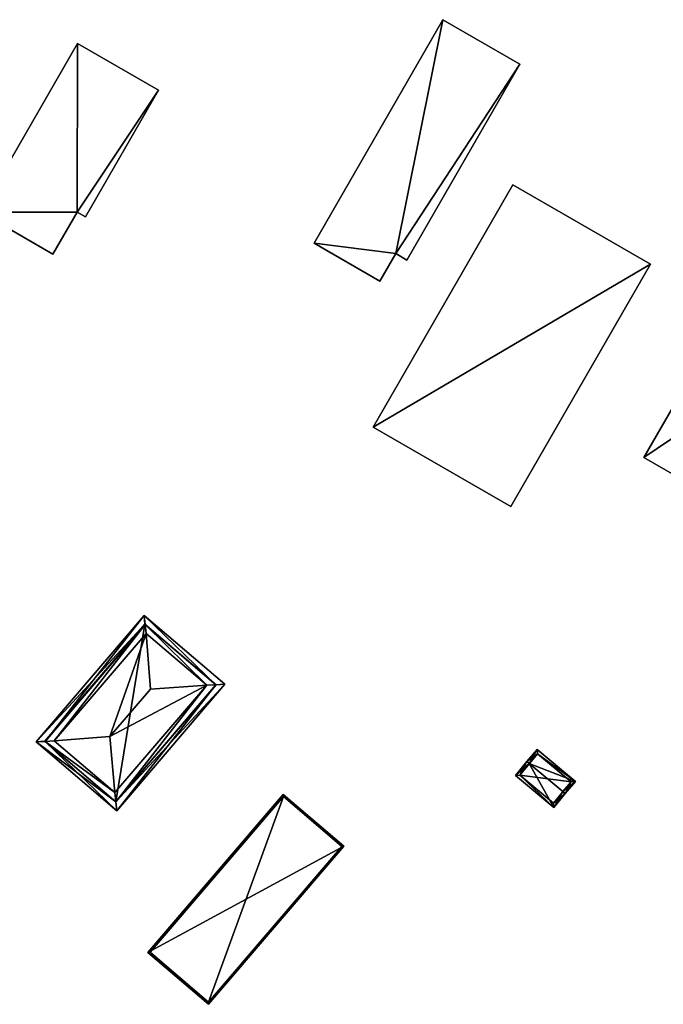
# Model space of a CAD drawing. Header units: inches. Extents: x 2523744 to 2528136, y 1148995 to 1152010.
# Tile 213 of 256: x 2527166 to 2527269, y 1151529 to 1151688. Entities that reach past the tile are written whole.
import ezdxf

# ---------------------------------------------------------------- set-up
doc = ezdxf.new("R2010")
doc.units = ezdxf.units.IN
doc.header["$MEASUREMENT"] = 0
doc.layers.add('Gebaeude Einzelhaus', color=10, linetype='Continuous')
doc.layers.add('Hochhaus', color=10, linetype='Continuous')

msp = doc.modelspace()

# ---------------------------------------------------------------- meshes
at = {"layer": 'Gebaeude Einzelhaus'}
mesh = msp.add_polyface(dxfattribs=at)
corners = [(2527212.949, 1151651.833, 406.406), (2527223.578, 1151645.703, 406.406), (2527226.128, 1151650.125, 406.406), (2527246.153, 1151680.713, 406.406), (2527227.915, 1151649.094, 406.406), (2527233.738, 1151687.874, 406.406), (2527212.949, 1151651.833, 381.302), (2527233.738, 1151687.874, 381.302), (2527223.578, 1151645.703, 381.302), (2527226.128, 1151650.125, 381.302), (2527227.915, 1151649.094, 381.302), (2527246.153, 1151680.713, 381.302)]
mesh.append_faces([[corners[k] for k in face] for face in [(0, 2, 5), (5, 2, 3), (3, 2, 4), (0, 1, 2)]], dxfattribs={"color": 13})
mesh.append_faces([[corners[k] for k in face] for face in [(9, 11, 10), (9, 7, 11), (8, 6, 9), (9, 6, 7), (5, 3, 7), (7, 3, 11), (3, 4, 11), (11, 4, 10), (4, 2, 10), (10, 2, 9), (2, 1, 9), (9, 1, 8), (1, 0, 8), (8, 0, 6), (0, 5, 6), (6, 5, 7)]], dxfattribs={"color": 41})
mesh = msp.add_polyface(dxfattribs=at)
corners = [(2527159.131, 1151656.821, 408.646), (2527170.841, 1151650.066, 408.646), (2527174.743, 1151656.829, 408.646), (2527187.889, 1151676.511, 408.646), (2527176.089, 1151656.053, 408.646), (2527174.833, 1151684.043, 408.646), (2527174.833, 1151684.043, 384.083), (2527187.889, 1151676.511, 384.083), (2527159.131, 1151656.821, 384.083), (2527170.841, 1151650.066, 384.083), (2527174.743, 1151656.829, 384.083), (2527176.089, 1151656.053, 384.083)]
mesh.append_faces([[corners[k] for k in face] for face in [(0, 2, 5), (5, 2, 3), (3, 2, 4), (0, 1, 2)]], dxfattribs={"color": 13})
mesh.append_faces([[corners[k] for k in face] for face in [(10, 7, 11), (10, 6, 7), (9, 8, 10), (10, 8, 6), (3, 4, 7), (7, 4, 11), (4, 2, 11), (11, 2, 10), (2, 1, 10), (10, 1, 9), (1, 0, 9), (9, 0, 8), (0, 5, 8), (8, 5, 6), (5, 3, 6), (6, 3, 7)]], dxfattribs={"color": 41})
mesh = msp.add_polyface(dxfattribs=at)
corners = [(2527222.476, 1151622.133, 384.941), (2527267.215, 1151648.414, 384.941), (2527245.02, 1151661.216, 384.941), (2527244.671, 1151609.33, 384.941), (2527245.02, 1151661.216, 378.523), (2527267.215, 1151648.414, 378.523), (2527222.476, 1151622.133, 378.523), (2527244.671, 1151609.33, 378.523)]
mesh.append_faces([[corners[k] for k in face] for face in [(3, 1, 0), (0, 1, 2)]], dxfattribs={"color": 13})
mesh.append_faces([[corners[k] for k in face] for face in [(6, 5, 7), (6, 4, 5), (1, 3, 5), (5, 3, 7), (3, 0, 7), (7, 0, 6), (0, 2, 6), (6, 2, 4), (2, 1, 4), (4, 1, 5)]], dxfattribs={"color": 41})
mesh = msp.add_polyface(dxfattribs=at)
corners = [(2527169.596, 1151571.421, 402.237), (2527185.586, 1151591.746, 400.923), (2527168.145, 1151571.346, 400.923), (2527185.738, 1151590.3, 402.239), (2527171.076, 1151571.498, 403.578), (2527185.893, 1151588.828, 403.578), (2527197.126, 1151580.565, 402.238), (2527198.578, 1151580.639, 400.923), (2527195.646, 1151580.489, 403.578), (2527181.136, 1151560.24, 400.923), (2527180.984, 1151561.686, 402.239), (2527180.829, 1151563.158, 403.578), (2527180.049, 1151572.205, 406.01), (2527186.589, 1151579.854, 406.01), (2527185.696, 1151590.336, 402.17), (2527169.555, 1151571.456, 402.17), (2527181.026, 1151561.65, 402.17), (2527197.168, 1151580.529, 402.169), (2527185.696, 1151590.336, 387.701), (2527197.168, 1151580.529, 387.701), (2527169.555, 1151571.456, 387.701), (2527181.026, 1151561.65, 387.701)]
mesh.append_faces([[corners[k] for k in face] for face in [(7, 16, 17), (17, 6, 7), (10, 16, 9), (9, 16, 7), (0, 10, 2), (15, 0, 2), (14, 15, 2), (2, 10, 9), (3, 14, 1), (6, 3, 1), (7, 6, 1), (1, 14, 2), (13, 8, 5), (12, 5, 4), (12, 13, 5), (11, 12, 4), (12, 8, 13), (12, 11, 8), (10, 8, 11), (10, 6, 8), (10, 9, 6), (6, 9, 7), (0, 11, 4), (0, 10, 11), (2, 9, 0), (0, 9, 10), (6, 3, 8), (8, 3, 5), (7, 1, 6), (6, 1, 3), (3, 4, 5), (3, 0, 4), (3, 1, 0), (0, 1, 2)]], dxfattribs={"color": 13})
mesh.append_faces([[corners[k] for k in face] for face in [(18, 21, 20), (19, 21, 18), (17, 21, 19), (16, 21, 17), (20, 21, 15), (15, 21, 16), (15, 16, 10), (15, 10, 0), (18, 20, 14), (14, 20, 15), (6, 14, 3), (19, 18, 17), (17, 18, 14), (17, 14, 6)]], dxfattribs={"color": 41})
mesh = msp.add_polyface(dxfattribs=at)
corners = [(2527253.082, 1151563.322, 396.995), (2527253.465, 1151563.003, 396.995), (2527255.098, 1151564.963, 395.17), (2527247.657, 1151567.844, 396.995), (2527248.905, 1151570.124, 395.17), (2527247.273, 1151568.164, 396.995), (2527245.409, 1151565.928, 395.17), (2527251.601, 1151560.766, 395.17), (2527248.969, 1151569.42, 395.528), (2527246.113, 1151565.991, 395.483), (2527251.538, 1151561.47, 395.484), (2527254.394, 1151564.899, 395.528), (2527253.021, 1151563.249, 396.935), (2527254.394, 1151564.899, 389.232), (2527251.538, 1151561.47, 389.232), (2527248.969, 1151569.42, 389.232), (2527246.113, 1151565.991, 389.232)]
mesh.append_faces([[corners[k] for k in face] for face in [(11, 8, 2), (0, 11, 1), (1, 10, 12), (12, 0, 1), (1, 11, 2), (9, 10, 7), (7, 10, 1), (6, 9, 7), (3, 9, 5), (8, 3, 5), (5, 9, 6), (2, 8, 4), (4, 8, 5), (3, 7, 0), (0, 7, 1), (3, 6, 7), (3, 5, 6), (3, 4, 5), (0, 2, 3), (3, 2, 4), (0, 1, 2)]], dxfattribs={"color": 13})
mesh.append_faces([[corners[k] for k in face] for face in [(13, 16, 15), (13, 14, 16), (10, 9, 14), (14, 9, 16), (9, 15, 16), (3, 8, 9), (9, 8, 15), (8, 11, 15), (15, 11, 13), (11, 10, 13), (13, 10, 14), (11, 12, 10), (0, 12, 11)]], dxfattribs={"color": 41})
mesh = msp.add_polyface(dxfattribs=at)
corners = [(2527217.776, 1151554.519, 403.799), (2527186.179, 1151537.371, 403.799), (2527195.963, 1151529.005, 403.799), (2527207.993, 1151562.884, 403.799), (2527217.424, 1151554.491, 403.799), (2527195.935, 1151529.358, 403.799), (2527208.02, 1151562.531, 403.799), (2527186.531, 1151537.399, 403.799), (2527208.02, 1151562.531, 387.419), (2527217.424, 1151554.491, 387.419), (2527186.531, 1151537.399, 387.419), (2527195.935, 1151529.358, 387.419)]
mesh.append_faces([[corners[k] for k in face] for face in [(7, 5, 1), (6, 7, 1), (4, 6, 3), (3, 6, 1), (0, 4, 3), (2, 5, 4), (1, 5, 2), (2, 4, 0), (3, 1, 0), (0, 1, 2)]], dxfattribs={"color": 13})
mesh.append_faces([[corners[k] for k in face] for face in [(8, 11, 10), (9, 11, 8), (4, 11, 9), (5, 11, 4), (10, 11, 7), (7, 11, 5), (8, 10, 6), (6, 10, 7), (9, 8, 4), (4, 8, 6)]], dxfattribs={"color": 41})
at = {"layer": 'Hochhaus'}
mesh = msp.add_polyface(dxfattribs=at)
corners = [(2527266.121, 1151617.215, 436.043), (2527294.048, 1151636.088, 436.043), (2527281.261, 1151643.464, 436.043), (2527278.908, 1151609.84, 436.043), (2527281.261, 1151643.464, 375.575), (2527294.048, 1151636.088, 375.575), (2527266.121, 1151617.215, 375.575), (2527278.908, 1151609.84, 375.575)]
mesh.append_faces([[corners[k] for k in face] for face in [(3, 1, 0), (0, 1, 2)]], dxfattribs={"color": 13})
mesh.append_faces([[corners[k] for k in face] for face in [(4, 5, 6), (6, 5, 7), (1, 3, 5), (5, 3, 7), (3, 0, 7), (7, 0, 6), (0, 2, 6), (6, 2, 4), (2, 1, 4), (4, 1, 5)]], dxfattribs={"color": 41})

doc.saveas('drawing.dxf')
